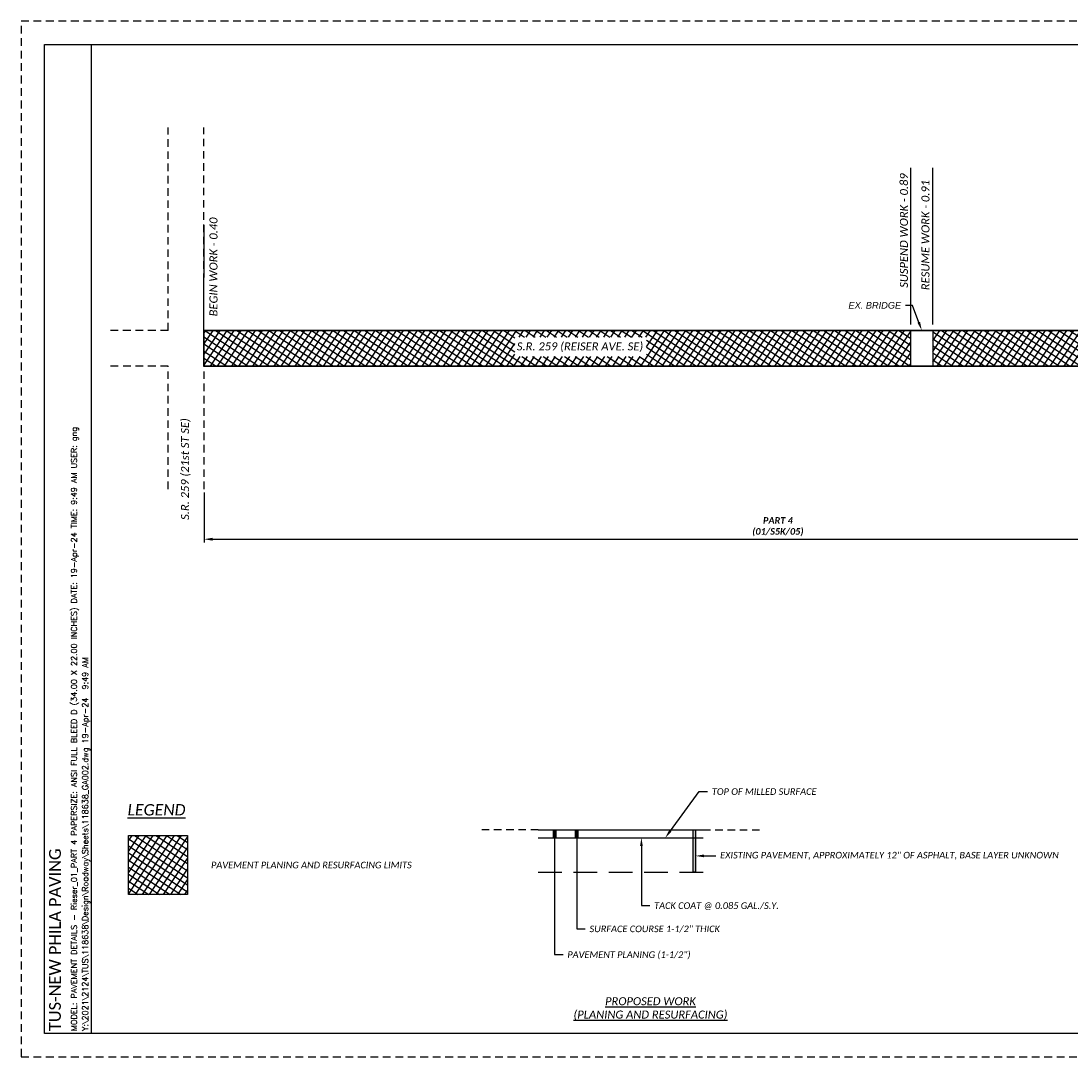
# Paper-space layout 'Rieser_01' of a CAD drawing. Header units: feet. Extents: x 0 to 34, y 0 to 22.
# Tile 1 of 2: x 0 to 22.3, y 0 to 22. Entities that reach past the tile are written whole.
import ezdxf
from ezdxf import colors
from ezdxf.entities.mleader import LeaderData, LeaderLine
from ezdxf.enums import TextEntityAlignment as Align
from ezdxf.math import Vec2, Vec3

# ---------------------------------------------------------------- set-up
doc = ezdxf.new("R2010")
doc.units = ezdxf.units.FT
doc.header["$MEASUREMENT"] = 0
for name, pattern in [('0', [2, 1, 1]), ('3', [0.22, 0.16, -0.06]), ('CL', [2, 0.3, -0.15, 1.4, -0.15]), ('cl20', [100, 5, -5, 80, -5, 5]), ('DASHED', [0.75, 0.5, -0.25]), ('OhDOT_USTN3', [0.22, 0.165, -0.055])]:
    doc.linetypes.add(name, pattern=pattern)
for name, color, linetype in [('GE_P_CL', 7, 'CL'), ('GE_X_CL_20', 7, 'cl20'), ('PV_P_EOP', 7, 'Continuous'), ('PV_P_EOP_1', 7, 'Continuous'), ('PV_X_EOP', 7, 'OhDOT_USTN3'), ('RD_X_Text', 7, 'Continuous'), ('SH_Border', 7, 'Continuous'), ('SH_Cut_Line', 7, 'OhDOT_USTN3'), ('SH_Data', 7, 'Continuous'), ('SH_Hatch', 14, 'Continuous'), ('SH_Text', 7, 'Continuous'), ('SH_TextM', 7, 'Continuous'), ('XS_P_Pavt_Surface', 251, 'Continuous')]:
    doc.layers.add(name, color=color, linetype=linetype)
doc.styles.add('DwgStamp', font='romans.shx')
doc.styles.add('Font 70-Main Title', font='calibri.ttf', dxfattribs={"width": 1.15, "height": 0.25})
doc.styles.add('Slanted Normal (0.14) Font 31', font='calibrii.ttf', dxfattribs={"height": 0.14})
doc.styles.add('Slanted Sub-Title (0.17) Font 31', font='calibrii.ttf', dxfattribs={"height": 0.17})
doc.styles.add('Slanted-Sub Title', font='calibrii.ttf', dxfattribs={"height": 0.17})
doc.styles.add('Straight Sub-Title (0.17) Font 30', font='calibri.ttf', dxfattribs={"height": 0.17})
doc.styles.add('Straight-Normal', font='calibri.ttf', dxfattribs={"height": 0.14})
doc.styles.add('Straight-Sub Title', font='calibri.ttf', dxfattribs={"height": 0.17})
doc.styles.add('WEQ-0.14 Slanted', font='ariali.ttf', dxfattribs={"height": 0.14})
doc.dimstyles.new('Dec Slant 1', dxfattribs={"dimtxt": 0.14, "dimasz": 0.14, "dimexe": 0.07, "dimexo": 0.07, "dimgap": 0.05, "dimtad": 1, "dimdec": 1, "dimzin": 0, "dimdsep": 46, "dimtxsty": 'Slanted Normal (0.14) Font 31', "dimcen": 0.07, "dimclrd": 9, "dimclre": 9, "dimclrt": 256, "dimaunit": 1, "dimadec": 4, "dimazin": 0, "dimtfac": 1, "dimtdec": 1, "dimtofl": 0, "dimtmove": 0, "dimatfit": 3, "dimfxl": 1, "dimtolj": 1, "dimtzin": 0, "dimlwd": 25, "dimlwe": 25, "dimarcsym": 0})

# ---------------------------------------------------------------- blocks, each defined once
blk = doc.blocks.new('BLKWO_STA_SCL')
at = {"layer": 'SH_Border', "linetype": 'Continuous', "flags": 128}
blk.add_lwpolyline([(0.5, 21.5), (33.5, 21.5), (33.5, 0.5), (0.5, 0.5), (0.5, 21.5)], close=True, dxfattribs=at)
blk.add_lwpolyline([(1.5, 0.5), (1.5, 21.5)], dxfattribs=at)
at = {"layer": 'SH_Cut_Line', "color": 7, "linetype": 'OhDOT_USTN3', "flags": 128}
blk.add_lwpolyline([(0, 0), (34, 0), (34, 22), (0, 22), (0, 0)], close=True, dxfattribs=at)
at = {"layer": 'SH_Data', "style": 'Font 70-Main Title', "width": 1.15, "flags": 8}
blk.add_attdef('TITLEAREA2T', text='', height=0.25, rotation=90, dxfattribs=at).set_placement((32.75, 13), align=Align.MIDDLE_CENTER)
at = {"layer": 'SH_Data', "style": 'Straight Sub-Title (0.17) Font 30', "flags": 8}
blk.add_attdef('PROJECT', text='', height=0.25, rotation=90, dxfattribs=at).set_placement((0.721, 0.55), align=Align.MIDDLE_LEFT)
at = {"layer": 'SH_Data', "style": 'Straight-Sub Title'}
for tag, p in [('XXX', (32.75, 2)), ('XXX', (32.75, 1.5)), ('XXXXXX', (32.75, 1))]:
    blk.add_attdef(tag, text='', height=0.17, dxfattribs=at).set_placement(p, align=Align.BOTTOM_CENTER)
at = {"layer": 'SH_Data', "style": 'Straight-Normal'}
for tag, p in [('SHEETNO', (32.375, 0.551)), ('SHEETTOTAL', (33.125, 0.549))]:
    blk.add_attdef(tag, text='', height=0.14, dxfattribs=at).set_placement(p, align=Align.CENTER)
blk = doc.blocks.new('_None')
blk = doc.blocks.new('*D972')
at = {"layer": 'Defpoints', "color": 0, "transparency": 16777216}
for p in [(3.887, 12.059), (28.261, 12.041), (28.261, 10.995)]:
    blk.add_point(p, dxfattribs=at)
at = {"layer": 'SH_TextM', "color": 9, "lineweight": 25, "transparency": 16777216}
for p, q in [((3.887, 11.989), (3.887, 10.925)), ((28.261, 11.971), (28.261, 10.925)), ((4.067, 10.995), (28.081, 10.995))]:
    blk.add_line(p, q, dxfattribs=at)
at = {"layer": 'SH_TextM', "color": 9, "transparency": 16777216}
for points in [[(4.067, 11.025), (4.067, 10.965), (3.887, 10.995)], [(28.081, 11.025), (28.081, 10.965), (28.261, 10.995)]]:
    blk.add_solid(points, dxfattribs=at)
at = {"layer": 'SH_TextM', "transparency": 16777216, "insert": (16.074, 11.261), "char_height": 0.14, "width": 2.7217, "attachment_point": 5, "style": 'Slanted Normal (0.14) Font 31'}
blk.add_mtext('\\A1;{\\fCalibri|b1|i1|c0|p34;PART 4\\P(01/S5K/05)}', dxfattribs=at)

psp = doc.layouts.new('Rieser_01')

# ---------------------------------------------------------------- hatches: boundary and pattern name
at = {"layer": 'SH_Data', "transparency": 33554687}
h = psp.add_hatch(color=256, dxfattribs=at)
h.dxf.hatch_style = 1
h.paths.add_polyline_path([(11.3574, 4.8272), (11.3074, 4.8272), (11.3074, 4.6572), (11.3574, 4.6572)])
h = psp.add_hatch(color=256, dxfattribs=at)
h.dxf.hatch_style = 1
h.paths.add_polyline_path([(11.8287, 4.8272), (11.7787, 4.8272), (11.7787, 4.6572), (11.8287, 4.6572)])
h = psp.add_hatch(color=256, dxfattribs=at)
h.dxf.hatch_style = 1
h.paths.add_polyline_path([(14.3232, 4.8272), (14.2732, 4.8272), (14.2732, 3.9272), (14.3232, 3.9272)])
at = {"layer": 'SH_Hatch'}
h = psp.add_hatch(dxfattribs=at)
h.set_pattern_fill('ANSI37', color=256, angle=281.54)
h.set_pattern_definition([(326.54, (0, -1.16866), (0.06891934, 0.10428387), []), (56.54, (0, -1.16866), (-0.10428387, 0.06891934), [])])
h.paths.add_polyline_path([(3.8861, 15.4307), (3.8861, 14.6706), (28.2618, 14.6705), (28.262, 15.4305)])
h.paths.add_polyline_path([(18.8913, 15.4305), (19.3616, 15.4306), (19.3616, 14.6706), (18.8913, 14.6706)], flags=16)
h.paths.add_polyline_path([(10.4874, 14.8754), (13.284, 14.8754), (13.284, 15.2873), (10.4874, 15.2873)], flags=16)
h = psp.add_hatch(dxfattribs=at)
h.set_pattern_fill('ANSI37', color=256, angle=281.54)
h.paths.add_polyline_path([(3.5356, 4.7005), (2.2856, 4.7005), (2.2856, 3.4505), (3.5356, 3.4505)])

# ---------------------------------------------------------------- linework, layer by layer
at = {"layer": 'GE_P_CL', "linetype": '0'}
psp.add_lwpolyline([(3.8861, 15.4306), (3.8867, 17.663)], dxfattribs=at)
at = {"layer": 'PV_P_EOP'}
for points in [[(3.8861, 15.4307), (3.8861, 14.6706), (28.2618, 14.6705), (28.262, 15.4305)], [(3.8861, 15.4306), (28.262, 15.4306), (28.2618, 14.6706), (3.8861, 14.6706)]]:
    psp.add_lwpolyline(points, close=True, dxfattribs=at)
for points in [[(6.1451, 15.4306), (6.7668, 15.4306)], [(18.8913, 15.4305), (18.8913, 14.6706)], [(19.3616, 15.4305), (19.3616, 14.6706)], [(6.1451, 14.6706), (6.7668, 14.6706)]]:
    psp.add_lwpolyline(points, dxfattribs=at)
at = {"layer": 'PV_P_EOP_1', "linetype": '3'}
for points in [[(3.1261, 15.4306), (3.1251, 19.7409)], [(3.887, 12.0586), (3.8851, 19.7411)], [(3.8861, 15.4306), (28.262, 15.4306)], [(3.127, 12.0584), (3.1263, 14.6706)], [(3.8861, 14.6706), (28.2618, 14.6706)]]:
    psp.add_lwpolyline(points, dxfattribs=at)
at = {"layer": 'PV_X_EOP'}
for points in [[(3.1261, 15.4306), (1.872, 15.4306)], [(3.1263, 14.6706), (1.8722, 14.6706)]]:
    psp.add_lwpolyline(points, dxfattribs=at)
at = {"layer": 'RD_X_Text'}
for points in [[(18.8941, 15.5518), (18.8941, 18.8794)], [(19.3637, 15.5518), (19.3637, 18.8794)]]:
    psp.add_lwpolyline(points, dxfattribs=at)
at = {"layer": 'SH_Border'}
psp.add_lwpolyline([(2.2856, 4.7005), (3.5356, 4.7005), (3.5356, 3.4505), (2.2856, 3.4505)], close=True, dxfattribs=at)
at = {"layer": 'SH_Data', "linetype": 'DASHED'}
psp.add_line((10.9843, 3.9272), (14.4843, 3.9272), dxfattribs=at)
at = {"layer": 'SH_Data'}
for points in [[(11.3074, 4.8272), (11.3574, 4.8272), (11.3574, 4.6572), (11.3074, 4.6572)], [(11.7787, 4.8272), (11.8287, 4.8272), (11.8287, 4.6572), (11.7787, 4.6572)], [(14.2732, 4.8272), (14.3232, 4.8272), (14.3232, 3.9272), (14.2732, 3.9272)]]:
    psp.add_lwpolyline(points, close=True, dxfattribs=at)
at = {"layer": 'XS_P_Pavt_Surface'}
for p, q in [((10.9843, 4.8272), (14.4843, 4.8272)), ((10.9843, 4.6572), (14.4843, 4.6572))]:
    psp.add_line(p, q, dxfattribs=at)
at = {"layer": 'XS_P_Pavt_Surface', "linetype": '3'}
for points in [[(10.9843, 4.8272), (9.7843, 4.8272)], [(14.4843, 4.8272), (15.7572, 4.8272)]]:
    psp.add_lwpolyline(points, dxfattribs=at)

# ---------------------------------------------------------------- block references
at = {"layer": 'GE_X_CL_20'}
ref = psp.add_blockref('BLKWO_STA_SCL', (0, 0), dxfattribs=at)
ref.add_attrib('PROJECT', 'TUS-NEW PHILA PAVING', dxfattribs={"layer": 'SH_Data', "height": 0.25, "rotation": 90, "style": 'Straight Sub-Title (0.17) Font 30'}).set_placement((0.7213, 0.5503), align=Align.MIDDLE_LEFT)

# ---------------------------------------------------------------- texts
at = {"layer": 'RD_X_Text', "char_height": 0.17, "attachment_point": 1}
for s, width, gutter_width, heights, insert, rotation, style in [('SUSPEND WORK - 0.89', 2.513745, 0.2333, [0], (18.6651, 16.334, 0), 90.00012, 'Slanted-Sub Title'), ('RESUME WORK - 0.91', 3.05215, 0.2333, [0.1742], (19.1225, 16.2834, 0), 90.00012, 'Slanted-Sub Title'), ('BEGIN WORK - 0.40', 2.663744, 0.7, [0], (4.0024, 15.7277), 90.00012, 'Slanted-Sub Title'), (' S.R. 259 (21st ST SE)', 2.596876, 0.85, [0], (3.398, 11.3458), 90, 'Slanted Sub-Title (0.17) Font 31')]:
    psp.add_mtext_dynamic_manual_height_columns(s, width=width, gutter_width=gutter_width, heights=heights, dxfattribs=dict(at, insert=insert, rotation=rotation, style=style))
at = {"layer": 'RD_X_Text', "insert": (10.5304, 15.1754), "char_height": 0.17, "width": 2.81773, "attachment_point": 1, "rotation": 0.00012, "style": 'Slanted-Sub Title'}
psp.add_mtext('S.R. 259 (REISER AVE. SE)', dxfattribs=at)
at = {"layer": 'SH_Border', "style": 'Slanted Sub-Title (0.17) Font 31'}
for s, width, gutter_width, heights, insert, char_height, attachment_point in [('{\\LLEGEND}', 1.746596, 0.7, [0], (2.2631, 5.3692), 0.24, 1), ('{\\LPROPOSED WORK\\P(PLANING AND RESURFACING)}', 4.143871, 5.021, [0.8729], (13.3675, 1.2693), 0.17, 2)]:
    psp.add_mtext_dynamic_manual_height_columns(s, width=width, gutter_width=gutter_width, heights=heights, dxfattribs=dict(at, insert=insert, char_height=char_height, attachment_point=attachment_point))
at = {"layer": 'SH_Data', "linetype": 'Continuous', "style": 'DwgStamp'}
for s, p in [('MODEL: PAVEMENT DETAILS - Rieser_01_PART 4 PAPERSIZE: ANSI FULL BLEED D (34.00 X 22.00 INCHES) DATE: 19-Apr-24 TIME: 9:49 AM USER: gng', (1.188, 0.5503)), ('Y:\\2021\\2124\\TUS\\118638\\Design\\Roadway\\Sheets\\118638_GA002.dwg 19-Apr-24  9:49 AM', (1.425, 0.5503))]:
    psp.add_text(s, height=0.125, rotation=90, dxfattribs=at).set_placement(p)
at = {"layer": 'SH_TextM', "insert": (4.0356, 4.0755), "char_height": 0.14, "width": 5.389462, "attachment_point": 4, "style": 'Slanted Normal (0.14) Font 31'}
psp.add_mtext('PAVEMENT PLANING AND RESURFACING LIMITS', dxfattribs=at)

# ---------------------------------------------------------------- dimensions: what is measured, and where the dimension line sits
at = {"layer": 'SH_TextM'}
dim = psp.add_linear_dim(base=(28.2611, 10.9955), p1=(3.887, 12.0586), p2=(28.2611, 12.0413), text='{\\fCalibri|b1|i1|c0|p34;PART 4\\P(01/S5K/05)}', dimstyle='Dec Slant 1', override={"dimtxt": 0.3333, "dimasz": 0.18, "dimlfac": -79.999979, "dimpost": "'"}, dxfattribs=at)
dim.commit()
dim.dimension.update_dxf_attribs({"geometry": '*D972', "text_midpoint": (16.0741, 11.2612)})

# ---------------------------------------------------------------- leaders
at = {"layer": 'RD_X_Text'}
ml = psp.add_multileader_mtext('Standard', dxfattribs=at)
ml.set_content('EX. BRIDGE', color=256, style='WEQ-0.14 Slanted')
ml.set_leader_properties(color=9)
ml.build(insert=Vec2(0, 0))
ml.multileader.update_dxf_attribs({"text_left_attachment_type": 2, "text_right_attachment_type": 2, "dogleg_length": 0.15, "arrow_head_size": 0.18})
ctx = ml.context
ctx.base_point, ctx.char_height, ctx.arrow_head_size, ctx.landing_gap_size, ctx.plane_origin = Vec3(17.4818, 15.9595), 0.14, 0.18, 0.09, Vec3(19.1277, 14.4777)
ctx.left_attachment, ctx.right_attachment = 2, 2
notes = []
notes.append((ctx, [(0, (1, 1, 0), (18.9311, 15.9595), (-1, 0), 0.15, [(0, [(19.1289, 15.4325)], 0, [])])]))
ctx.mtext.insert, ctx.mtext.flow_direction = Vec3(17.5718, 16.0319), 5
at = {"layer": 'SH_Text'}
ml = psp.add_multileader_mtext('Standard', dxfattribs=at)
ml.set_content('\\A1;TOP OF MILLED SURFACE', color=256, style='Slanted Normal (0.14) Font 31')
ml.set_leader_properties()
ml.build(insert=Vec2(0, 0))
ml.multileader.update_dxf_attribs({"dogleg_length": 0.18, "arrow_head_size": 0.18})
ctx = ml.context
ctx.base_point, ctx.char_height, ctx.arrow_head_size, ctx.landing_gap_size, ctx.plane_origin = Vec3(14.5809, 5.6367), 0.14, 0.18, 0.09, Vec3(13.684, 3.7272)
notes.append((ctx, [(0, (1, 1, 0), (14.4009, 5.6367), (1, 0), 0.18, [(0, [(13.684, 4.6572)], 0, [])])]))
ctx.mtext.insert, ctx.mtext.flow_direction = Vec3(14.6709, 5.7067), 5
ml = psp.add_multileader_mtext('Standard', dxfattribs=at)
ml.set_content('\\A1;PAVEMENT PLANING (1-1/2")', color=256, style='Slanted Normal (0.14) Font 31')
ml.set_leader_properties()
ml.set_arrow_properties(name='NONE')
ml.build(insert=Vec2(0, 0))
ml.multileader.update_dxf_attribs({"dogleg_length": 0.18, "arrow_head_size": 0.18})
ctx = ml.context
ctx.base_point, ctx.char_height, ctx.arrow_head_size, ctx.landing_gap_size, ctx.plane_origin = Vec3(11.5124, 2.1735), 0.14, 0.18, 0.09, Vec3(11.3324, 4.0258)
notes.append((ctx, [(0, (1, 1, 0), (11.3324, 2.1735), (1, 0), 0.18, [(0, [(11.3324, 4.8272)], 0, [])])]))
ctx.mtext.insert, ctx.mtext.flow_direction = Vec3(11.6024, 2.2435), 5
ml = psp.add_multileader_mtext('Standard', dxfattribs=at)
ml.set_content('\\A1;SURFACE COURSE 1-1/2" THICK ', color=256, style='Slanted Normal (0.14) Font 31')
ml.set_leader_properties()
ml.set_arrow_properties(name='NONE')
ml.build(insert=Vec2(0, 0))
ml.multileader.update_dxf_attribs({"dogleg_length": 0.18, "arrow_head_size": 0.18})
ctx = ml.context
ctx.base_point, ctx.char_height, ctx.arrow_head_size, ctx.landing_gap_size, ctx.plane_origin = Vec3(11.9837, 2.7209), 0.14, 0.18, 0.09, Vec3(11.8037, 4.4272)
notes.append((ctx, [(0, (1, 1, 0), (11.8037, 2.7209), (1, 0), 0.18, [(0, [(11.8037, 4.8272)], 0, [])])]))
ctx.mtext.insert, ctx.mtext.flow_direction = Vec3(12.0737, 2.7909), 5
ml = psp.add_multileader_mtext('Standard', dxfattribs=at)
ml.set_content('\\A1;TACK COAT @ 0.085 GAL./S.Y. ', color=256, style='Slanted Normal (0.14) Font 31')
ml.set_leader_properties()
ml.build(insert=Vec2(0, 0))
ml.multileader.update_dxf_attribs({"dogleg_length": 0.18, "arrow_head_size": 0.18})
ctx = ml.context
ctx.base_point, ctx.char_height, ctx.arrow_head_size, ctx.landing_gap_size, ctx.plane_origin = Vec3(13.3553, 3.2142), 0.14, 0.18, 0.09, Vec3(13.1753, 3.7272)
notes.append((ctx, [(0, (1, 1, 0), (13.1753, 3.2142), (1, 0), 0.18, [(0, [(13.1753, 4.6572)], 0, [])])]))
ctx.mtext.insert, ctx.mtext.flow_direction = Vec3(13.4453, 3.2842), 5
ml = psp.add_multileader_mtext('Standard', dxfattribs=at)
ml.set_content('\\A1;EXISTING PAVEMENT, APPROXIMATELY 12" OF ASPHALT, BASE LAYER UNKNOWN ', color=256, style='Slanted Normal (0.14) Font 31')
ml.set_leader_properties()
ml.build(insert=Vec2(0, 0))
ml.multileader.update_dxf_attribs({"dogleg_length": 0.18, "arrow_head_size": 0.18})
ctx = ml.context
ctx.base_point, ctx.char_height, ctx.arrow_head_size, ctx.landing_gap_size, ctx.plane_origin = Vec3(14.7567, 4.2706), 0.14, 0.18, 0.09, Vec3(14.3232, 4.2687)
notes.append((ctx, [(0, (1, 1, 0), (14.5767, 4.2706), (1, 0), 0.18, [(0, [(14.3232, 4.2706)], 0, [])])]))
ctx.mtext.insert, ctx.mtext.flow_direction = Vec3(14.8467, 4.3562), 5
for ctx, leaders in notes:
    for number, flags, end, landing, length, lines in leaders:
        leader = LeaderData()
        leader.index, (leader.has_last_leader_line, leader.has_dogleg_vector, leader.attachment_direction) = number, flags
        leader.last_leader_point, leader.dogleg_vector, leader.dogleg_length = Vec3(end), Vec3(landing), length
        for number, points, colour, breaks in lines:
            line = LeaderLine()
            line.index, line.vertices, line.color, line.breaks = number, Vec3.list(points), colors.encode_raw_color(colour), breaks
            leader.lines.append(line)
        ctx.leaders.append(leader)

doc.saveas('drawing.dxf')
